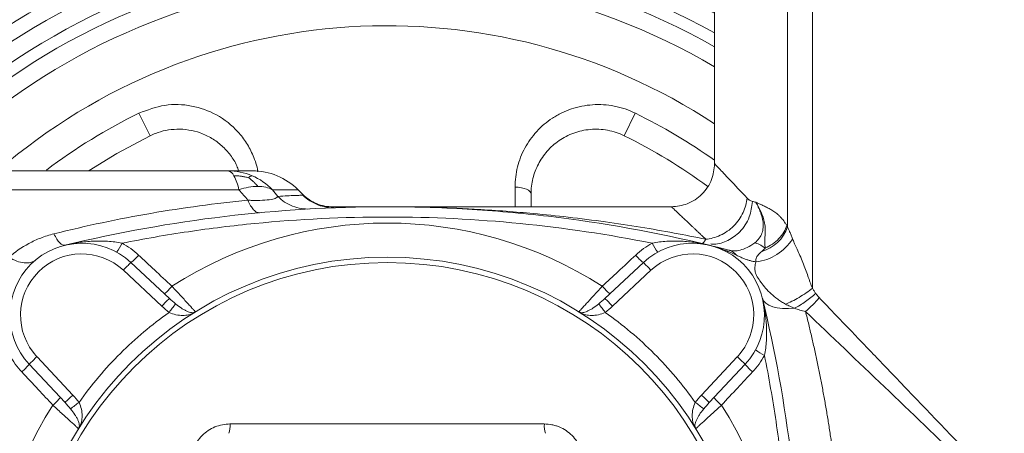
# Model space of a CAD drawing. Header units: millimetres. Extents: x 9 to 1131, y -444 to 1084.
# Tile 24 of 26: x 882 to 1019, y 900 to 958. Entities that reach past the tile are written whole.
import ezdxf

# ---------------------------------------------------------------- set-up
doc = ezdxf.new("R2010")
doc.units = ezdxf.units.MM

msp = doc.modelspace()

# ---------------------------------------------------------------- linework, layer by layer
at = {"color": 7, "linetype": 'Continuous', "lineweight": 15}
for p, q in [((978.85, 981.95), (978.85, 937.63)), ((989, 981.95), (989, 928.89)), ((992.45, 981.95), (992.45, 920.37)), ((898.86, 944.71), (900.4, 941.57)), ((967.84, 944.71), (966.31, 941.57)), ((912.76, 934.06), (853.95, 934.06)), ((917.41, 934.06), (918.16, 933.14)), ((921.62, 933.42), (920.99, 934.06)), ((953.35, 933.48), (953.35, 931.69)), ((933.17, 931.69), (925.84, 931.69)), ((972.9, 931.69), (934.53, 931.69)), ((897.74, 923.93), (903.09, 918.95)), ((963.61, 918.95), (968.96, 923.93)), ((902.05, 917.87), (896.7, 922.86)), ((970, 922.86), (964.66, 917.87)), ((884.69, 910.84), (889.67, 905.5)), ((977.03, 905.5), (982.01, 910.84)), ((888.59, 904.46), (883.61, 909.8)), ((983.09, 909.8), (978.11, 904.46))]:
    msp.add_line(p, q, dxfattribs=at)
at = {"color": 8, "linetype": 'Continuous', "lineweight": 15}
for p, q in [((920.99, 934.06), (917.41, 934.06)), ((921.6, 933.41), (921.63, 933.3)), ((951.15, 931.69), (951.13, 934.44))]:
    msp.add_line(p, q, dxfattribs=at)
at = {"color": 7, "linetype": 'Continuous', "lineweight": 15, "flags": 128}
for points in [[(900.4, 941.57), (895.78, 939.1), (891.93, 936.72)], [(951.13, 934.44), (951.58, 934.4), (952, 934.33), (952.38, 934.24), (952.72, 934.12), (952.99, 933.98), (953.19, 933.82), (953.31, 933.65), (953.35, 933.48)], [(980.85, 925.66), (979.24, 926.07), (979.03, 926.12), (978.91, 926.15), (978.9, 926.15), (978.9, 926.15), (978.9, 926.15), (978.9, 926.15), (978.9, 926.15), (978.9, 926.15), (978.9, 926.15)], [(985.5, 918.98), (985.66, 918.61), (985.96, 918.29), (986.38, 918.02), (986.93, 917.8), (987.57, 917.65), (988.31, 917.56), (989.12, 917.54), (989.98, 917.58)]]:
    msp.add_lwpolyline(points, dxfattribs=at)
at = {"color": 7, "linetype": 'Continuous', "lineweight": 15}
for radius in [50.5, 50.5, 49.75]:
    msp.add_circle((933.35, 874.19), radius, dxfattribs=at)
for centre, radius, start, end in [((933.35, 874.19), 100, 62.9351, 141.2542), ((933.35, 874.19), 98, 62.336, 140.2907), ((933.35, 874.19), 82.68, 56.6131, 130.7917), ((933.35, 874.19), 75, 53.5356, 63.9348), ((911.02, 935.6), 1.11, 21.3838, 79.2612), ((911.23, 928.18), 8.52, 66.8628, 89.9791), ((905.34, 932.5), 7.58, 11.8803, 27.6017), ((911.14, 927.99), 8.73, 44.0893, 66.8348), ((914.62, 927.69), 9, 45, 90), ((933.35, 874.19), 55.24, 57.2261, 122.7739), ((983.83, 930.73), 5.49, 286.5997, 340.3668), ((890.92, 916.62), 10, 47, 223), ((889.52, 930.07), 7.79, 323.0141, 333.8194), ((975.78, 916.62), 10, 317, 133), ((977.18, 930.07), 7.79, 206.1806, 216.9859), ((983.88, 930.82), 6.82, 276.2003, 328.4246), ((890.9, 916.64), 8.5, 47, 223), ((975.8, 916.64), 8.5, 317, 133), ((912.68, 908.47), 21.51, 134.0025, 137.9978), ((893.23, 929.67), 7.3, 308.2073, 319.8807), ((973.47, 929.67), 7.3, 220.1193, 231.7927), ((954.02, 908.47), 21.51, 42.0022, 45.9975), ((897.85, 925.36), 7.33, 308.2537, 319.8624), ((968.86, 925.36), 7.33, 220.1376, 231.7463), ((918.03, 903.48), 21.51, 134.0025, 137.9978), ((927.34, 899.3), 30.06, 141.0808, 143.898), ((939.37, 899.3), 30.06, 36.102, 38.9192), ((948.67, 903.48), 21.51, 42.0022, 45.9975), ((982.89, 927.66), 13.58, 309.3018, 320.6984), ((989.23, 918.02), 7.79, 233.0141, 243.8194), ((899.08, 894.86), 21.51, 132.0022, 135.9975), ((967.62, 894.86), 21.51, 44.0025, 47.9978), ((877.87, 914.32), 7.3, 310.1193, 321.7927), ((988.83, 914.32), 7.3, 218.2073, 229.8807), ((882.18, 909.7), 7.33, 310.1376, 321.7463), ((904.06, 889.52), 21.51, 132.0022, 135.9975), ((908.24, 880.21), 30.06, 126.102, 128.9192), ((958.46, 880.21), 30.06, 51.0808, 53.898), ((962.64, 889.52), 21.51, 44.0025, 47.9978), ((984.52, 909.7), 7.33, 218.2537, 229.8624), ((933.35, 874.19), 55.24, 147.2261, 212.7739), ((933.35, 874.19), 55.24, 327.2261, 32.7739), ((908.6, 901.2), 2.93, 339.9321, 5.663), ((958.11, 901.2), 2.93, 174.337, 200.0679)]:
    msp.add_arc(centre, radius, start, end, dxfattribs=at)
at = {"color": 8, "linetype": 'Continuous', "lineweight": 15}
for radius, start, end in [(95.92, 61.6822, 139.2693), (93.5, 60.8818, 138.0198), (91.82, 60.2939, 137.0273), (89.4, 59.407, 135.6137), (78.5, 116.0652, 127.0955), (78.5, 54.5743, 63.9348)]:
    msp.add_arc((933.35, 874.19), radius, start, end, dxfattribs=at)
for points, knots in [([(898.86, 944.71), (900.04, 945.15), (902.41, 946.05), (906.24, 945.88), (909.8, 944.61), (912.31, 942.62), (913.87, 940.57), (914.79, 938.73), (915.29, 937.36), (915.36, 936.59), (915.37, 936.55)], [0, 0, 0, 0, 0.169315, 0.338502, 0.511241, 0.692781, 0.789069, 0.885368, 0.994706, 1, 1, 1, 1]), ([(978.91, 937.63), (978.89, 937.65), (978.75, 937.8), (979.38, 937.13), (980.8, 935.62), (982.51, 933.82), (983.36, 932.91)], [0, 0, 0, 0, 0.048579, 0.364992, 0.680399, 1, 1, 1, 1]), ([(925.84, 931.69), (925.84, 931.69), (925.84, 931.69), (925.81, 931.65), (925.92, 931.59), (925.98, 931.55)], [0, 0, 0, 0, 0.150721, 0.567485, 1, 1, 1, 1]), ([(977.63, 927.18), (976.16, 927.47), (973.15, 928.08), (968.5, 928.88), (963.6, 929.62), (958.62, 930.26), (954.03, 930.73), (949.81, 931.09), (946.13, 931.33), (942.45, 931.51), (939.56, 931.62), (937.75, 931.64), (937.2, 931.65)], [0, 0, 0, 0, 0.109274, 0.22466, 0.346157, 0.473768, 0.594126, 0.686629, 0.786175, 0.866324, 0.959039, 1, 1, 1, 1]), ([(972.9, 931.65), (972.9, 931.65), (972.91, 931.63), (973.42, 931.16), (974.25, 930.37), (975.05, 929.61), (975.66, 929.04), (975.96, 928.76), (976.26, 928.47), (976.59, 928.17), (976.92, 927.85), (977.27, 927.52), (977.51, 927.3), (977.63, 927.18)], [0, 0, 0, 0, 0.154036, 0.36582, 0.542509, 0.720684, 0.760467, 0.800398, 0.840482, 0.880273, 0.920216, 0.960082, 1, 1, 1, 1])]:
    msp.add_open_spline(points, degree=3, knots=knots, dxfattribs=at)
at = {"color": 7, "linetype": 'Continuous', "lineweight": 15}
for points, knots in [([(951.13, 934.44), (951.13, 935.39), (951.24, 936.32), (951.58, 937.68), (951.73, 938.13), (952.07, 939.02), (952.27, 939.45), (952.71, 940.27), (952.96, 940.67), (953.51, 941.44), (953.81, 941.81), (954.78, 942.88), (955.51, 943.49), (956.53, 944.15), (956.73, 944.28), (957.16, 944.52), (957.38, 944.64), (958.05, 944.96), (958.5, 945.14), (959.43, 945.46), (959.91, 945.58), (960.89, 945.78), (961.4, 945.84), (962.91, 945.94), (963.92, 945.88), (965.17, 945.64), (965.43, 945.58), (965.92, 945.45), (966.17, 945.37), (966.9, 945.13), (967.38, 944.93), (967.84, 944.71)], [0, 0, 0, 0, 0.125, 0.125, 0.1875, 0.1875, 0.25, 0.25, 0.3125, 0.3125, 0.375, 0.375, 0.5, 0.5, 0.53125, 0.53125, 0.5625, 0.5625, 0.625, 0.625, 0.6875, 0.6875, 0.75, 0.75, 0.875, 0.875, 0.90625, 0.90625, 0.9375, 0.9375, 1, 1, 1, 1]), ([(912.7, 936.69), (912.63, 936.93), (912.38, 937.71), (911.59, 938.9), (910.44, 940.19), (909.01, 941.25), (907.46, 941.99), (905.79, 942.42), (903.69, 942.56), (901.82, 942.21), (900.65, 941.68), (900.4, 941.57)], [0, 0, 0, 0, 0.053427, 0.175567, 0.301472, 0.419287, 0.541282, 0.647341, 0.757285, 0.948163, 1, 1, 1, 1]), ([(966.31, 941.57), (965.56, 941.93), (964.79, 942.18), (963.58, 942.41), (963.17, 942.45), (962.37, 942.49), (961.97, 942.48), (961.18, 942.41), (960.78, 942.35), (960.01, 942.18), (959.64, 942.07), (958.92, 941.81), (958.56, 941.65), (957.88, 941.3), (957.56, 941.11), (956.94, 940.68), (956.65, 940.45), (956.09, 939.96), (955.83, 939.7), (955.11, 938.87), (954.7, 938.27), (954.2, 937.31), (954.05, 936.98), (953.8, 936.31), (953.69, 935.97), (953.52, 935.28), (953.46, 934.92), (953.37, 934.21), (953.35, 933.85), (953.35, 933.48)], [0, 0, 0, 0, 0.125, 0.125, 0.1875, 0.1875, 0.25, 0.25, 0.3125, 0.3125, 0.375, 0.375, 0.4375, 0.4375, 0.5, 0.5, 0.5625, 0.5625, 0.625, 0.625, 0.75, 0.75, 0.8125, 0.8125, 0.875, 0.875, 0.9375, 0.9375, 1, 1, 1, 1]), ([(978.85, 937.69), (978.77, 936.94), (978.65, 935.78), (977.9, 934.38), (977.13, 933.42), (976.16, 932.64), (974.77, 931.9), (973.61, 931.77), (972.85, 931.69)], [0, 0, 0, 0, 0.239457, 0.368361, 0.5, 0.631639, 0.760543, 1, 1, 1, 1]), ([(911.23, 936.69), (906.68, 936.69), (902.05, 936.69), (892.74, 936.69), (888.04, 936.69), (878.66, 936.69), (873.97, 936.69), (864.65, 936.69), (860.03, 936.69), (855.47, 936.69)], [0, 0, 0, 0, 0.25, 0.25, 0.5, 0.5, 0.75, 0.75, 1, 1, 1, 1]), ([(914.62, 936.69), (914.62, 936.69), (914.34, 936.69), (913.21, 936.69), (912.36, 936.69), (911.23, 936.69)], [0, 0, 0, 0, 0.5, 0.5, 1, 1, 1, 1]), ([(915.37, 934.53), (914.97, 934.53), (914.54, 934.49), (913.66, 934.33), (913.21, 934.21), (912.76, 934.06)], [0, 0, 0, 0, 0.5, 0.5, 1, 1, 1, 1]), ([(914.01, 932.59), (913.8, 932.84), (913.38, 933.33), (912.97, 933.81), (912.76, 934.06)], [0, 0, 0, 0, 0.501609, 1, 1, 1, 1]), ([(917.41, 934.06), (917.14, 934.21), (916.83, 934.33), (916.15, 934.49), (915.77, 934.53), (915.37, 934.53)], [0, 0, 0, 0, 0.5, 0.5, 1, 1, 1, 1]), ([(921.63, 933.3), (921.59, 933.3), (921.53, 933.3), (921.42, 933.3), (921.39, 933.3), (921.3, 933.29), (921.26, 933.29), (921.02, 933.28), (920.78, 933.27), (920.2, 933.25), (919.86, 933.23), (919.09, 933.19), (918.65, 933.17), (918.16, 933.14)], [0, 0, 0, 0, 0.125, 0.125, 0.1875, 0.1875, 0.25, 0.25, 0.5, 0.5, 0.75, 0.75, 1, 1, 1, 1]), ([(925.84, 931.67), (925.45, 931.69), (924.67, 931.74), (923.53, 932.1), (922.48, 932.64), (921.89, 933.17), (921.6, 933.43)], [0, 0, 0, 0, 0.247575, 0.499998, 0.752423, 1, 1, 1, 1]), ([(925.98, 931.55), (925.67, 931.54), (925.31, 931.56), (924.54, 931.69), (924.14, 931.8), (923.34, 932.11), (922.95, 932.31), (922.23, 932.76), (921.91, 933.02), (921.63, 933.3)], [0, 0, 0, 0, 0.25, 0.25, 0.5, 0.5, 0.75, 0.75, 1, 1, 1, 1]), ([(914.01, 932.59), (909.53, 932.16), (905.02, 931.56), (896.02, 930), (891.51, 929.05), (887.03, 927.93)], [0, 0, 0, 0, 0.5, 0.5, 1, 1, 1, 1]), ([(918.16, 933.14), (918.14, 933.12), (918.13, 933.09), (918.09, 933.04), (918.07, 933.02), (917.98, 932.95), (917.9, 932.9), (917.61, 932.79), (917.33, 932.72), (916.61, 932.63), (916.16, 932.6), (915.41, 932.58), (915.14, 932.58), (914.73, 932.58), (914.59, 932.58), (914.37, 932.59), (914.3, 932.59), (914.15, 932.59), (914.08, 932.6), (914.01, 932.59)], [0, 0, 0, 0, 0.0625, 0.0625, 0.125, 0.125, 0.25, 0.25, 0.5, 0.5, 0.75, 0.75, 0.875, 0.875, 0.9375, 0.9375, 0.96875, 0.96875, 1, 1, 1, 1]), ([(915.62, 930.86), (915.49, 930.85), (915.35, 930.88), (915.07, 931.02), (914.93, 931.13), (914.65, 931.43), (914.51, 931.62), (914.25, 932.06), (914.12, 932.32), (914.01, 932.59)], [0, 0, 0, 0, 0.25, 0.25, 0.5, 0.5, 0.75, 0.75, 1, 1, 1, 1]), ([(918.16, 933.14), (918.44, 932.85), (918.76, 932.58), (919.45, 932.12), (919.82, 931.93), (920.6, 931.62), (921, 931.51), (921.81, 931.39), (922.22, 931.37), (922.61, 931.39)], [0, 0, 0, 0, 0.25, 0.25, 0.5, 0.5, 0.75, 0.75, 1, 1, 1, 1]), ([(983.36, 932.91), (983.3, 932.26), (983.13, 931.57), (982.67, 930.56), (982.48, 930.23), (982.04, 929.6), (981.79, 929.3), (981.24, 928.75), (980.94, 928.5), (980.31, 928.06), (979.98, 927.88), (978.97, 927.41), (978.28, 927.24), (977.63, 927.18)], [0, 0, 0, 0, 0.25, 0.25, 0.375, 0.375, 0.5, 0.5, 0.625, 0.625, 0.75, 0.75, 1, 1, 1, 1]), ([(978.31, 926.52), (978.47, 926.5), (979.28, 926.42), (980.76, 926.94), (982.52, 928.19), (983.82, 930.15), (984.02, 931.7), (984.11, 932.44)], [0, 0, 0, 0, 0.055616, 0.274362, 0.502417, 0.763893, 1, 1, 1, 1]), ([(983.36, 932.91), (983.39, 932.88), (983.45, 932.82), (983.54, 932.74), (983.63, 932.67), (983.76, 932.59), (983.91, 932.5), (984.04, 932.46), (984.11, 932.44)], [0, 0, 0, 0, 0.12637, 0.251843, 0.376517, 0.50049, 0.747431, 1, 1, 1, 1]), ([(984.59, 932.32), (984.59, 932.31), (984.6, 932.29), (984.62, 932.27), (984.64, 932.22), (984.66, 932.18), (984.71, 932.1), (984.74, 932.05), (984.82, 931.88), (984.88, 931.77), (985.04, 931.43), (985.14, 931.2), (985.4, 930.51), (985.53, 930.03), (985.61, 929.29), (985.61, 929.04), (985.57, 928.54), (985.52, 928.29), (985.35, 927.79), (985.23, 927.55), (984.9, 927.09), (984.69, 926.87), (984.43, 926.68)], [0, 0, 0, 0, 0.007812, 0.007812, 0.015625, 0.03125, 0.03125, 0.0625, 0.0625, 0.125, 0.125, 0.25, 0.25, 0.5, 0.5, 0.625, 0.625, 0.75, 0.75, 0.875, 0.875, 1, 1, 1, 1]), ([(984.59, 932.32), (984.59, 932.32), (984.61, 932.31), (984.65, 932.29), (984.72, 932.26), (984.86, 932.2), (985.13, 932.08), (985.55, 931.89), (986.05, 931.64), (986.57, 931.37), (987, 931.11), (987.37, 930.85), (987.66, 930.62), (987.96, 930.34), (988.23, 930.03), (988.47, 929.72), (988.68, 929.42), (988.82, 929.2), (988.89, 929.08)], [0, 0, 0, 0, 0.0074526, 0.0148877, 0.0297718, 0.0595278, 0.1189892, 0.2376584, 0.3646378, 0.4739948, 0.5930936, 0.6579224, 0.7177239, 0.7872874, 0.8537015, 0.900882, 0.9496078, 1, 1, 1, 1]), ([(984.59, 932.32), (984.62, 932.26), (984.66, 932.2), (984.73, 932.09), (984.76, 932.03), (984.87, 931.85), (984.94, 931.73), (985.13, 931.36), (985.25, 931.11), (985.58, 930.34), (985.76, 929.79), (985.88, 928.92), (985.9, 928.63), (985.9, 928.05), (985.87, 927.76), (985.84, 927.22), (985.83, 926.97), (985.84, 926.46), (985.87, 926.22), (985.9, 925.94)], [0, 0, 0, 0, 0.03125, 0.03125, 0.0625, 0.0625, 0.125, 0.125, 0.25, 0.25, 0.5, 0.5, 0.625, 0.625, 0.75, 0.75, 0.875, 0.875, 1, 1, 1, 1]), ([(888.57, 926.34), (895.94, 928.13), (903.35, 929.46), (918.22, 931.24), (925.69, 931.69), (936.94, 931.7), (940.7, 931.59), (946.35, 931.26), (948.24, 931.12), (952.01, 930.78), (953.9, 930.59), (963.31, 929.47), (970.76, 928.13), (978.14, 926.34)], [0, 0, 0, 0, 0.25, 0.25, 0.5, 0.5, 0.625, 0.625, 0.6875, 0.6875, 0.75, 0.75, 1, 1, 1, 1]), ([(970.19, 926.63), (964.08, 927.85), (957.96, 928.76), (945.71, 929.97), (939.57, 930.27), (927.28, 930.27), (921.13, 929.98), (913.43, 929.22), (911.88, 929.05), (908.8, 928.67), (907.26, 928.46), (902.64, 927.77), (899.57, 927.24), (896.51, 926.63)], [0, 0, 0, 0, 0.25, 0.25, 0.5, 0.5, 0.75, 0.75, 0.8125, 0.8125, 0.875, 0.875, 1, 1, 1, 1]), ([(887.03, 927.93), (886.4, 927.77), (885.79, 927.57), (884.63, 927.12), (884.08, 926.87), (882.52, 926.03), (881.59, 925.38), (880.78, 924.68)], [0, 0, 0, 0, 0.25, 0.25, 0.5, 0.5, 1, 1, 1, 1]), ([(887.03, 927.93), (887.17, 927.66), (887.31, 927.42), (887.58, 926.99), (887.72, 926.82), (887.99, 926.54), (888.12, 926.44), (888.36, 926.33), (888.47, 926.32), (888.57, 926.34)], [0, 0, 0, 0, 0.25, 0.25, 0.5, 0.5, 0.75, 0.75, 1, 1, 1, 1]), ([(988.89, 929.08), (988.79, 928.78), (988.65, 928.47), (988.28, 927.85), (988.05, 927.55), (987.52, 926.99), (987.21, 926.73), (986.57, 926.28), (986.24, 926.09), (985.9, 925.94)], [0, 0, 0, 0, 0.25, 0.25, 0.5, 0.5, 0.75, 0.75, 1, 1, 1, 1]), ([(989, 928.89), (988.99, 928.91), (988.98, 928.93), (988.96, 928.96), (988.95, 928.97), (988.95, 928.98), (988.93, 929.01), (988.92, 929.03), (988.9, 929.06), (988.89, 929.07), (988.89, 929.08)], [0, 0, 0, 0, 0.25, 0.375, 0.375, 0.5, 0.5, 0.75, 0.75, 1, 1, 1, 1]), ([(989, 928.89), (989.02, 928.84), (989.07, 928.73), (989.16, 928.51), (989.3, 928.18), (989.49, 927.75), (989.63, 927.41), (989.69, 927.25)], [0, 0, 0, 0, 0.100373, 0.200629, 0.427814, 0.714162, 1, 1, 1, 1]), ([(896.51, 926.63), (895.84, 926.77), (895.17, 926.85), (893.82, 926.94), (893.15, 926.94), (891.82, 926.88), (891.16, 926.81), (890.18, 926.67), (889.86, 926.61), (889.21, 926.49), (888.89, 926.42), (888.57, 926.34)], [0, 0, 0, 0, 0.25, 0.25, 0.5, 0.5, 0.75, 0.75, 0.875, 0.875, 1, 1, 1, 1]), ([(970.19, 926.63), (970.86, 926.77), (971.54, 926.85), (972.88, 926.94), (973.56, 926.94), (974.88, 926.88), (975.54, 926.81), (976.52, 926.67), (976.84, 926.61), (977.49, 926.49), (977.82, 926.42), (978.14, 926.34)], [0, 0, 0, 0, 0.25, 0.25, 0.5, 0.5, 0.75, 0.75, 0.875, 0.875, 1, 1, 1, 1]), ([(977.63, 927.18), (977.62, 927.13), (977.6, 927.08), (977.53, 926.99), (977.5, 926.95), (977.42, 926.83), (977.36, 926.77), (977.29, 926.69), (977.27, 926.67), (977.21, 926.64), (977.18, 926.63), (977.1, 926.6), (977.05, 926.6), (977.05, 926.6)], [0, 0, 0, 0, 0.125, 0.125, 0.25, 0.25, 0.5, 0.5, 0.625, 0.625, 0.75, 0.75, 1, 1, 1, 1]), ([(984.43, 926.68), (984.08, 926.42), (983.73, 926.2), (983.05, 925.87), (982.73, 925.74), (982.13, 925.59), (981.86, 925.56), (981.47, 925.56), (981.35, 925.57), (981.16, 925.59), (981.1, 925.6), (981.01, 925.62), (980.98, 925.63), (980.92, 925.64), (980.89, 925.65), (980.86, 925.66)], [0, 0, 0, 0, 0.25, 0.25, 0.5, 0.5, 0.75, 0.75, 0.875, 0.875, 0.9375, 0.9375, 0.96875, 0.96875, 1, 1, 1, 1]), ([(985.9, 925.94), (985.62, 926.15), (985.35, 926.32), (984.85, 926.57), (984.63, 926.65), (984.43, 926.68)], [0, 0, 0, 0, 0.5, 0.5, 1, 1, 1, 1]), ([(989.69, 927.25), (989.73, 927.15), (989.82, 926.92), (990.03, 926.44), (990.34, 925.76), (990.73, 924.89), (991.12, 923.95), (991.49, 922.98), (991.77, 922.2), (991.99, 921.6), (992.14, 921.18), (992.29, 920.77), (992.4, 920.5), (992.45, 920.37)], [0, 0, 0, 0, 0.042972, 0.107335, 0.225274, 0.358402, 0.500396, 0.638843, 0.768518, 0.828553, 0.889034, 0.94275, 1, 1, 1, 1]), ([(981.92, 924.95), (981.78, 925.02), (981.5, 925.15), (981.1, 925.32), (980.73, 925.48), (980.41, 925.61), (980.12, 925.72), (979.79, 925.84), (979.43, 925.97), (979.01, 926.1), (978.67, 926.2), (978.37, 926.28), (978.23, 926.32), (978.14, 926.34)], [0, 0, 0, 0, 0.119476, 0.227588, 0.324788, 0.411477, 0.488003, 0.554665, 0.668374, 0.773177, 0.885425, 0.931009, 1, 1, 1, 1]), ([(985.4, 925.47), (985.24, 925.33), (985.08, 925.17), (984.88, 924.97), (984.82, 924.9), (984.73, 924.79), (984.7, 924.74), (984.62, 924.57), (984.59, 924.47), (984.57, 924.26), (984.59, 924.16), (984.62, 924.04)], [0, 0, 0, 0, 0.25, 0.25, 0.375, 0.375, 0.5, 0.5, 0.75, 0.75, 1, 1, 1, 1]), ([(985.4, 925.47), (985.43, 925.5), (985.48, 925.54), (985.55, 925.61), (985.61, 925.67), (985.65, 925.7), (985.66, 925.72), (985.7, 925.75), (985.75, 925.81), (985.81, 925.86), (985.87, 925.91), (985.89, 925.93), (985.9, 925.94)], [0, 0, 0, 0, 0.157709, 0.315591, 0.473618, 0.500963, 0.528599, 0.587212, 0.712523, 0.852529, 0.93917, 1, 1, 1, 1]), ([(880.78, 924.68), (881.13, 924.47), (881.5, 924.28), (882.23, 924.02), (882.58, 923.93), (883.25, 923.86), (883.56, 923.89), (884.1, 924.03), (884.34, 924.15), (884.53, 924.31)], [0, 0, 0, 0, 0.25, 0.25, 0.5, 0.5, 0.75, 0.75, 1, 1, 1, 1]), ([(898.81, 924.97), (899.54, 924.29), (900.27, 923.6), (901, 922.92), (901.82, 922.16), (902.63, 921.4), (903.45, 920.64)], [0, 0, 0, 0, 0.003, 0.003, 0.003, 0.006353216, 0.006353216, 0.006353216, 0.006353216]), ([(963.25, 920.64), (963.98, 921.32), (964.71, 922), (965.44, 922.68), (966.26, 923.44), (967.08, 924.21), (967.89, 924.97)], [0, 0, 0, 0, 0.003, 0.003, 0.003, 0.006353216, 0.006353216, 0.006353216, 0.006353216]), ([(984.62, 924.04), (984.55, 924.04), (984.41, 924.06), (984.2, 924.1), (983.99, 924.15), (983.78, 924.2), (983.57, 924.26), (983.27, 924.36), (982.88, 924.51), (982.4, 924.72), (982.08, 924.87), (981.92, 924.95)], [0, 0, 0, 0, 0.077267, 0.154447, 0.23162, 0.308884, 0.386342, 0.464083, 0.643939, 0.821868, 1, 1, 1, 1]), ([(984.62, 924.04), (984.54, 923.77), (984.47, 923.52), (984.43, 923.05), (984.45, 922.84), (984.57, 922.41), (984.66, 922.19), (984.93, 921.71), (985.11, 921.45), (985.5, 920.92), (985.71, 920.65), (986.19, 920.11), (986.44, 919.84), (987, 919.32), (987.3, 919.07), (987.8, 918.71), (987.97, 918.6), (988.33, 918.37), (988.52, 918.26), (988.71, 918.15)], [0, 0, 0, 0, 0.125, 0.125, 0.25, 0.25, 0.375, 0.375, 0.5, 0.5, 0.625, 0.625, 0.75, 0.75, 0.875, 0.875, 0.9375, 0.9375, 1, 1, 1, 1]), ([(903.45, 920.64), (903.67, 920.4), (903.88, 920.17), (904.3, 919.72), (904.5, 919.5), (904.89, 919.08), (905.08, 918.87), (905.43, 918.49), (905.59, 918.31), (905.89, 917.98), (906.03, 917.84), (906.2, 917.64), (906.26, 917.58), (906.36, 917.47), (906.41, 917.42), (906.53, 917.29), (906.59, 917.22), (906.68, 917.12), (906.7, 917.09), (906.71, 917.09)], [0, 0, 0, 0, 0.125, 0.125, 0.25, 0.25, 0.375, 0.375, 0.5, 0.5, 0.625, 0.625, 0.6875, 0.6875, 0.75, 0.75, 0.875, 0.875, 1, 1, 1, 1]), ([(960, 917.09), (960, 917.09), (960.02, 917.12), (960.11, 917.22), (960.17, 917.29), (960.34, 917.47), (960.44, 917.58), (960.68, 917.84), (960.81, 917.99), (961.11, 918.31), (961.28, 918.49), (961.63, 918.88), (961.81, 919.08), (962.4, 919.72), (962.82, 920.17), (963.25, 920.64)], [0, 0, 0, 0, 0.125, 0.125, 0.25, 0.25, 0.375, 0.375, 0.5, 0.5, 0.625, 0.625, 0.75, 0.75, 1, 1, 1, 1]), ([(992.45, 920.37), (992.18, 920.15), (991.89, 919.93), (991.26, 919.5), (990.93, 919.29), (990.26, 918.9), (989.93, 918.71), (989.29, 918.4), (988.99, 918.26), (988.71, 918.15)], [0, 0, 0, 0, 0.25, 0.25, 0.5, 0.5, 0.75, 0.75, 1, 1, 1, 1]), ([(992.91, 919.66), (992.7, 919.47), (992.47, 919.28), (991.99, 918.9), (991.74, 918.71), (991.23, 918.34), (990.98, 918.17), (990.47, 917.85), (990.22, 917.71), (989.98, 917.58)], [0, 0, 0, 0, 0.25, 0.25, 0.5, 0.5, 0.75, 0.75, 1, 1, 1, 1]), ([(992.91, 919.66), (992.83, 919.77), (992.75, 919.88), (992.6, 920.12), (992.52, 920.24), (992.45, 920.37)], [0, 0, 0, 0, 0.5, 0.5, 1, 1, 1, 1]), ([(993.4, 919.06), (993.35, 919.1), (993.31, 919.15), (993.23, 919.24), (993.19, 919.29), (993.07, 919.44), (992.98, 919.55), (992.91, 919.66)], [0, 0, 0, 0, 0.25, 0.25, 0.5, 0.5, 1, 1, 1, 1]), ([(903.95, 918.18), (904.23, 917.96), (904.51, 917.76), (904.91, 917.5), (905.04, 917.42), (905.29, 917.28), (905.41, 917.22), (905.64, 917.11), (905.75, 917.07), (905.96, 917.01), (906.06, 916.99), (906.25, 916.96), (906.33, 916.96), (906.46, 916.98), (906.5, 917), (906.56, 917.02), (906.59, 917.03), (906.62, 917.05), (906.64, 917.05), (906.67, 917.07), (906.69, 917.08), (906.71, 917.09)], [0, 0, 0, 0, 0.25, 0.25, 0.375, 0.375, 0.5, 0.5, 0.625, 0.625, 0.75, 0.75, 0.875, 0.875, 0.9375, 0.9375, 0.96875, 0.96875, 0.984375, 0.984375, 1, 1, 1, 1]), ([(960, 917.09), (960.02, 917.08), (960.04, 917.07), (960.07, 917.05), (960.08, 917.04), (960.12, 917.03), (960.14, 917.02), (960.2, 916.99), (960.24, 916.98), (960.37, 916.96), (960.46, 916.96), (960.64, 916.99), (960.74, 917.01), (960.95, 917.07), (961.06, 917.11), (961.29, 917.22), (961.41, 917.28), (961.66, 917.42), (961.79, 917.5), (962.19, 917.76), (962.47, 917.96), (962.75, 918.18)], [0, 0, 0, 0, 0.015625, 0.015625, 0.03125, 0.03125, 0.0625, 0.0625, 0.125, 0.125, 0.25, 0.25, 0.375, 0.375, 0.5, 0.5, 0.625, 0.625, 0.75, 0.75, 1, 1, 1, 1]), ([(985.79, 911.03), (985.93, 911.71), (986.01, 912.38), (986.1, 913.72), (986.1, 914.4), (986.04, 915.73), (985.97, 916.38), (985.83, 917.36), (985.77, 917.69), (985.65, 918.33), (985.58, 918.66), (985.5, 918.98)], [0, 0, 0, 0, 0.25, 0.25, 0.5, 0.5, 0.75, 0.75, 0.875, 0.875, 1, 1, 1, 1]), ([(985.5, 918.98), (987.29, 911.6), (988.62, 904.2), (990.4, 889.32), (990.84, 881.85), (990.85, 870.6), (990.75, 866.84), (990.42, 861.19), (990.28, 859.31), (989.94, 855.53), (989.75, 853.64), (988.63, 844.23), (987.29, 836.78), (985.5, 829.41)], [0, 0, 0, 0, 0.25, 0.25, 0.5, 0.5, 0.625, 0.625, 0.6875, 0.6875, 0.75, 0.75, 1, 1, 1, 1]), ([(993.4, 919.06), (993.7, 918.74), (994.3, 918.11), (995.21, 917.16), (996.13, 916.2), (997.07, 915.22), (998.01, 914.24), (998.96, 913.24), (999.93, 912.23), (1000.91, 911.21), (1001.89, 910.18), (1002.89, 909.14), (1005.26, 906.66), (1009.16, 902.59), (1014.43, 897.09), (1019.91, 891.37), (1024.11, 886.98), (1027.24, 883.71), (1028.91, 881.97), (1030.54, 880.26), (1032.2, 878.52), (1034.18, 876.46), (1035.59, 874.99), (1036.35, 874.19)], [0, 0, 0, 0, 0.021686, 0.043581, 0.065683, 0.087994, 0.110513, 0.13324, 0.156176, 0.179321, 0.202674, 0.226237, 0.250008, 0.370399, 0.499999, 0.617795, 0.749993, 0.790255, 0.833329, 0.864501, 0.90267, 0.947837, 1, 1, 1, 1]), ([(890.53, 904.49), (891.39, 905.71), (892.31, 906.9), (894.23, 909.17), (895.23, 910.26), (898.36, 913.39), (900.62, 915.29), (903.05, 917.01)], [0, 0, 0, 0, 0.25, 0.25, 0.5, 0.5, 1, 1, 1, 1]), ([(906.54, 916.98), (906.47, 916.95), (906.4, 916.91), (906.27, 916.85), (906.21, 916.83), (906.02, 916.75), (905.89, 916.71), (905.49, 916.62), (905.22, 916.59), (904.63, 916.59), (904.32, 916.62), (903.69, 916.76), (903.36, 916.87), (903.05, 917.01)], [0, 0, 0, 0, 0.0625, 0.0625, 0.125, 0.125, 0.25, 0.25, 0.5, 0.5, 0.75, 0.75, 1, 1, 1, 1]), ([(963.65, 917.01), (963.34, 916.87), (963.02, 916.76), (962.38, 916.62), (962.08, 916.59), (961.63, 916.59), (961.49, 916.59), (961.21, 916.62), (961.07, 916.65), (960.81, 916.71), (960.68, 916.75), (960.49, 916.83), (960.43, 916.85), (960.3, 916.91), (960.24, 916.95), (960.17, 916.98)], [0, 0, 0, 0, 0.25, 0.25, 0.5, 0.5, 0.625, 0.625, 0.75, 0.75, 0.875, 0.875, 0.9375, 0.9375, 1, 1, 1, 1]), ([(963.65, 917.01), (964.87, 916.15), (966.05, 915.23), (968.33, 913.32), (969.42, 912.31), (972.55, 909.18), (974.45, 906.92), (976.17, 904.49)], [0, 0, 0, 0, 0.25, 0.25, 0.5, 0.5, 1, 1, 1, 1]), ([(988.71, 918.15), (988.91, 918.05), (989.11, 917.95), (989.53, 917.76), (989.76, 917.67), (989.98, 917.58)], [0, 0, 0, 0, 0.5, 0.5, 1, 1, 1, 1]), ([(989.98, 917.58), (990.22, 917.49), (990.46, 917.41), (990.83, 917.3), (990.96, 917.26), (991.22, 917.2), (991.36, 917.17), (991.49, 917.15)], [0, 0, 0, 0, 0.5, 0.5, 0.75, 0.75, 1, 1, 1, 1]), ([(991.49, 917.15), (991.56, 916.85), (991.72, 916.24), (991.94, 915.34), (992.15, 914.43), (992.37, 913.53), (992.57, 912.62), (992.77, 911.71), (992.97, 910.81), (993.16, 909.9), (993.35, 909), (993.53, 908.1), (993.7, 907.2), (993.88, 906.29), (994.04, 905.39), (994.2, 904.5), (994.36, 903.6), (994.51, 902.7), (994.7, 901.51), (994.94, 900), (995.2, 898.19), (995.44, 896.38), (995.66, 894.57), (995.86, 892.75), (996.05, 890.94), (996.21, 889.13), (996.36, 887.32), (996.44, 886.12), (996.48, 885.51)], [0, 0, 0, 0, 0.03066, 0.061161, 0.091502, 0.121685, 0.151709, 0.181575, 0.211284, 0.240836, 0.270232, 0.299472, 0.328557, 0.357487, 0.386263, 0.414885, 0.443354, 0.471671, 0.499836, 0.556565, 0.612993, 0.669125, 0.724967, 0.780523, 0.835799, 0.8908, 0.945532, 1, 1, 1, 1]), ([(991.49, 917.15), (995.1, 913.69), (998.76, 910.19), (1006.15, 903.11), (1009.89, 899.53), (1021.15, 888.75), (1028.75, 881.47), (1036.35, 874.19)], [0, 0, 0, 0, 0.25, 0.25, 0.5, 0.5, 1, 1, 1, 1]), ([(985.79, 837.36), (987.01, 843.46), (987.91, 849.58), (989.12, 861.84), (989.43, 867.97), (989.43, 880.26), (989.13, 886.42), (988.38, 894.12), (988.21, 895.66), (987.83, 898.74), (987.62, 900.29), (986.93, 904.91), (986.4, 907.98), (985.79, 911.03)], [0, 0, 0, 0, 0.25, 0.25, 0.5, 0.5, 0.75, 0.75, 0.8125, 0.8125, 0.875, 0.875, 1, 1, 1, 1]), ([(886.91, 904.09), (886.22, 904.83), (885.54, 905.56), (884.86, 906.29), (884.1, 907.1), (883.34, 907.92), (882.58, 908.73)], [0, 0, 0, 0, 0.003, 0.003, 0.003, 0.006353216, 0.006353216, 0.006353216, 0.006353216]), ([(984.13, 908.73), (983.44, 908), (982.76, 907.27), (982.08, 906.54), (981.32, 905.73), (980.56, 904.91), (979.8, 904.09)], [0, 0, 0, 0, 0.003, 0.003, 0.003, 0.006353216, 0.006353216, 0.006353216, 0.006353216]), ([(890.53, 904.49), (890.68, 904.18), (890.78, 903.86), (890.92, 903.22), (890.96, 902.92), (890.96, 902.47), (890.95, 902.33), (890.92, 902.05), (890.9, 901.91), (890.83, 901.65), (890.79, 901.52), (890.72, 901.33), (890.69, 901.27), (890.63, 901.14), (890.6, 901.08), (890.56, 901.01)], [0, 0, 0, 0, 0.25, 0.25, 0.5, 0.5, 0.625, 0.625, 0.75, 0.75, 0.875, 0.875, 0.9375, 0.9375, 1, 1, 1, 1]), ([(976.14, 901.01), (976.1, 901.08), (976.07, 901.14), (976.01, 901.27), (975.98, 901.33), (975.91, 901.52), (975.87, 901.65), (975.77, 902.05), (975.74, 902.33), (975.75, 902.91), (975.78, 903.22), (975.92, 903.85), (976.02, 904.18), (976.17, 904.49)], [0, 0, 0, 0, 0.0625, 0.0625, 0.125, 0.125, 0.25, 0.25, 0.5, 0.5, 0.75, 0.75, 1, 1, 1, 1]), ([(890.45, 900.84), (890.45, 900.84), (890.42, 900.86), (890.33, 900.95), (890.26, 901.01), (890.08, 901.18), (889.97, 901.28), (889.71, 901.52), (889.56, 901.65), (889.23, 901.95), (889.05, 902.12), (888.67, 902.47), (888.47, 902.65), (887.82, 903.25), (887.37, 903.66), (886.91, 904.09)], [0, 0, 0, 0, 0.125, 0.125, 0.25, 0.25, 0.375, 0.375, 0.5, 0.5, 0.625, 0.625, 0.75, 0.75, 1, 1, 1, 1]), ([(890.45, 900.84), (890.47, 900.86), (890.48, 900.88), (890.49, 900.91), (890.5, 900.92), (890.52, 900.96), (890.53, 900.98), (890.55, 901.05), (890.56, 901.09), (890.58, 901.21), (890.58, 901.3), (890.56, 901.48), (890.54, 901.58), (890.47, 901.79), (890.43, 901.9), (890.33, 902.13), (890.27, 902.25), (890.13, 902.5), (890.05, 902.64), (889.79, 903.04), (889.59, 903.31), (889.36, 903.59)], [0, 0, 0, 0, 0.015625, 0.015625, 0.03125, 0.03125, 0.0625, 0.0625, 0.125, 0.125, 0.25, 0.25, 0.375, 0.375, 0.5, 0.5, 0.625, 0.625, 0.75, 0.75, 1, 1, 1, 1]), ([(977.34, 903.59), (977.11, 903.31), (976.91, 903.04), (976.65, 902.64), (976.58, 902.51), (976.44, 902.26), (976.38, 902.14), (976.27, 901.9), (976.23, 901.79), (976.17, 901.58), (976.14, 901.48), (976.12, 901.3), (976.12, 901.21), (976.14, 901.09), (976.15, 901.05), (976.18, 900.98), (976.19, 900.96), (976.2, 900.92), (976.21, 900.91), (976.23, 900.88), (976.24, 900.86), (976.25, 900.84)], [0, 0, 0, 0, 0.25, 0.25, 0.375, 0.375, 0.5, 0.5, 0.625, 0.625, 0.75, 0.75, 0.875, 0.875, 0.9375, 0.9375, 0.96875, 0.96875, 0.984375, 0.984375, 1, 1, 1, 1]), ([(979.8, 904.09), (979.56, 903.88), (979.33, 903.67), (978.88, 903.25), (978.66, 903.04), (978.23, 902.65), (978.03, 902.47), (977.65, 902.12), (977.47, 901.95), (977.14, 901.65), (976.99, 901.52), (976.8, 901.34), (976.74, 901.28), (976.63, 901.18), (976.58, 901.14), (976.44, 901.01), (976.37, 900.95), (976.28, 900.86), (976.25, 900.84), (976.25, 900.84)], [0, 0, 0, 0, 0.125, 0.125, 0.25, 0.25, 0.375, 0.375, 0.5, 0.5, 0.625, 0.625, 0.6875, 0.6875, 0.75, 0.75, 0.875, 0.875, 1, 1, 1, 1]), ([(906.06, 896.03), (906.06, 896.39), (906.09, 896.74), (906.19, 897.26), (906.24, 897.44), (906.34, 897.78), (906.4, 897.95), (906.61, 898.45), (906.77, 898.76), (907.17, 899.35), (907.4, 899.64), (907.91, 900.14), (908.18, 900.37), (908.78, 900.77), (909.1, 900.94), (909.75, 901.21), (910.1, 901.31), (910.8, 901.45), (911.16, 901.49), (911.51, 901.49)], [0, 0, 0, 0, 0.125, 0.125, 0.1875, 0.1875, 0.25, 0.25, 0.375, 0.375, 0.5, 0.5, 0.625, 0.625, 0.75, 0.75, 0.875, 0.875, 1, 1, 1, 1]), ([(911.51, 901.49), (915.14, 901.49), (918.78, 901.49), (926.07, 901.49), (929.72, 901.49), (940.66, 901.49), (947.93, 901.49), (955.19, 901.49)], [0, 0, 0, 0, 0.25, 0.25, 0.5, 0.5, 1, 1, 1, 1]), ([(955.19, 901.49), (955.55, 901.49), (955.9, 901.45), (956.42, 901.35), (956.6, 901.31), (956.94, 901.2), (957.11, 901.14), (957.6, 900.94), (957.92, 900.77), (958.51, 900.37), (958.79, 900.14), (959.3, 899.64), (959.52, 899.36), (959.92, 898.77), (960.09, 898.45), (960.37, 897.79), (960.47, 897.45), (960.61, 896.74), (960.65, 896.39), (960.65, 896.03)], [0, 0, 0, 0, 0.125, 0.125, 0.1875, 0.1875, 0.25, 0.25, 0.375, 0.375, 0.5, 0.5, 0.625, 0.625, 0.75, 0.75, 0.875, 0.875, 1, 1, 1, 1]), ([(976.14, 901.01), (976.16, 900.98), (976.18, 900.95), (976.22, 900.89), (976.24, 900.86), (976.25, 900.84)], [0, 0, 0, 0, 0.5, 0.5, 1, 1, 1, 1])]:
    msp.add_open_spline(points, degree=3, knots=knots, dxfattribs=at)
for points in [[(914.08, 935.74), (913.91, 935.78), (913.57, 935.86), (913.1, 935.94), (912.65, 935.99), (912.28, 936), (912.06, 936.01)], [(914.08, 935.74), (914.13, 935.78), (914.23, 935.86), (914.35, 935.94), (914.46, 935.99), (914.53, 936), (914.57, 936.01)], [(914.08, 935.74), (914.2, 935.66), (914.43, 935.48), (914.74, 935.21), (915.03, 934.93), (915.24, 934.69), (915.37, 934.53)], [(984.59, 932.32), (984.42, 932.36), (984.26, 932.4), (984.11, 932.44)], [(896.51, 926.63), (897.35, 926.17), (898.11, 925.62), (898.81, 924.97)], [(967.89, 924.97), (968.59, 925.62), (969.35, 926.17), (970.19, 926.63)], [(981.92, 924.95), (981.62, 925.31), (981.26, 925.55), (980.86, 925.66)], [(903.09, 918.95), (903.37, 918.68), (903.66, 918.42), (903.95, 918.18)], [(962.75, 918.18), (963.05, 918.42), (963.33, 918.68), (963.61, 918.95)], [(903.05, 917.01), (902.7, 917.28), (902.37, 917.57), (902.05, 917.87)], [(964.66, 917.87), (964.33, 917.57), (964.01, 917.28), (963.65, 917.01)], [(882.58, 908.73), (881.93, 909.43), (881.37, 910.2), (880.91, 911.03)], [(985.79, 911.03), (985.33, 910.2), (984.77, 909.43), (984.13, 908.73)], [(889.67, 905.5), (889.97, 905.17), (890.27, 904.85), (890.53, 904.49)], [(976.17, 904.49), (976.43, 904.85), (976.73, 905.17), (977.03, 905.5)], [(889.36, 903.59), (889.12, 903.89), (888.86, 904.17), (888.59, 904.46)], [(978.11, 904.46), (977.84, 904.17), (977.58, 903.89), (977.34, 903.59)]]:
    msp.add_open_spline(points, degree=3, dxfattribs=at)

doc.saveas('drawing.dxf')
